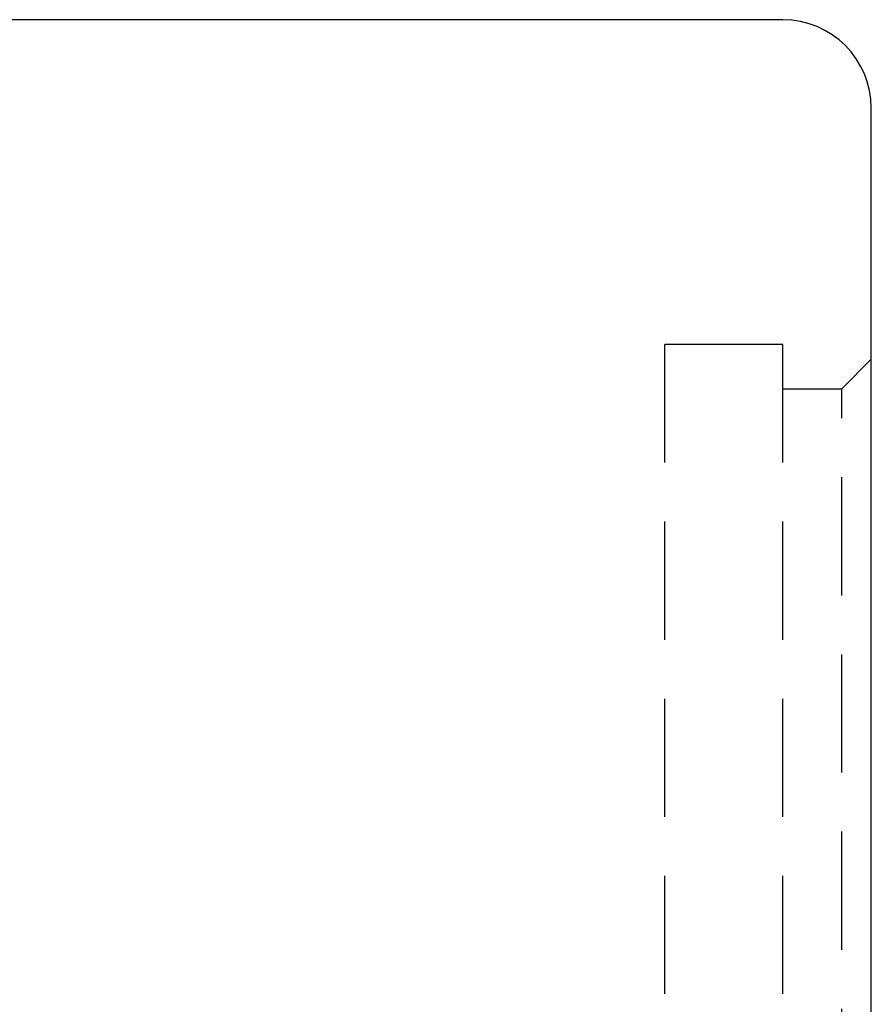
# Model space of a CAD drawing. Extents: x 629 to 797, y 78 to 153.
# Tile 48 of 48: x 780 to 795, y 111 to 127. Entities that reach past the tile are written whole.
import ezdxf

# ---------------------------------------------------------------- set-up
doc = ezdxf.new("R2010")
doc.units = 0
doc.header["$LTSCALE"] = 2
doc.header["$MEASUREMENT"] = 0
doc.linetypes.add('HID-1', pattern=[1.5, 1, -0.5])
doc.layers.add('HID', color=2, linetype='HID-1')
doc.layers.add('OUT', color=3, linetype='CONTINUOUS')

msp = doc.modelspace()

# ---------------------------------------------------------------- linework, layer by layer
at = {"layer": 'HID', "color": 7}
for p, q in [((791.265, 121.778, -0.2), (791.265, 98.778, -0.2)), ((793.266, 121.778, -0.2), (791.265, 121.778, -0.2)), ((793.266, 98.778, -0.2), (793.266, 121.778, -0.2)), ((794.266, 121.028, -0.2), (794.765, 121.527, -0.2)), ((793.266, 121.028, -0.2), (794.266, 121.028, -0.2)), ((794.266, 99.528, -0.2), (794.266, 121.028, -0.2))]:
    msp.add_line(p, q, dxfattribs=at)
at = {"layer": 'OUT', "color": 7}
for p, q in [((793.265, 127.278, -0.2), (747.765, 127.278, -0.2)), ((794.765, 94.778, -0.2), (794.765, 125.778, -0.2))]:
    msp.add_line(p, q, dxfattribs=at)
msp.add_arc((793.265, 125.778, -0.2), 1.5, 0, 90, dxfattribs=at)

doc.saveas('drawing.dxf')
